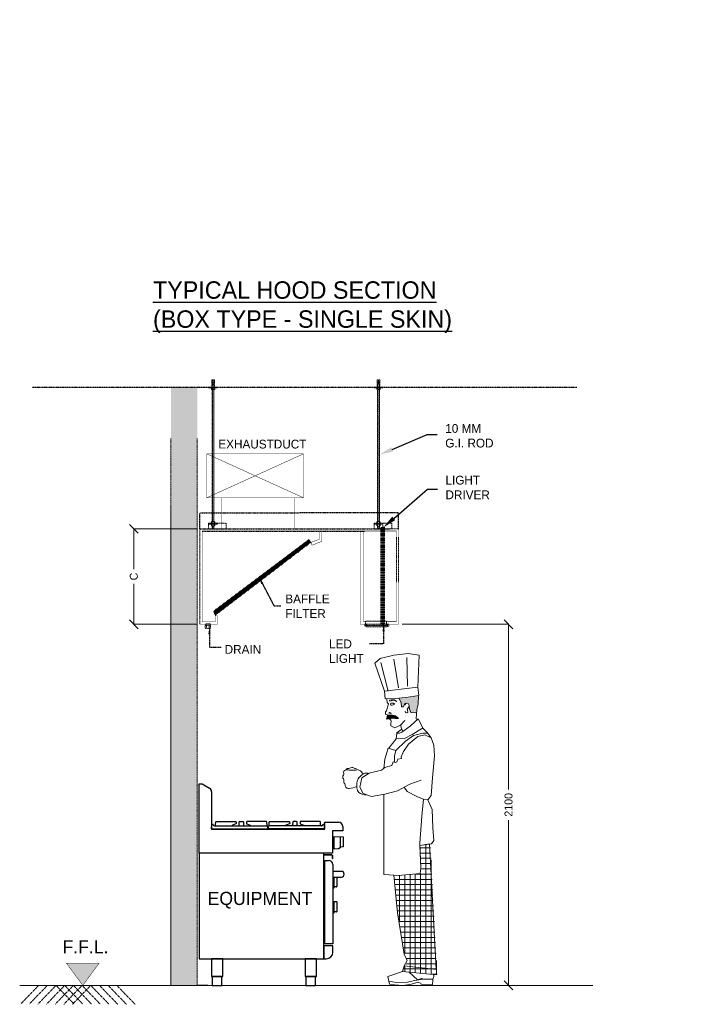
# Model space of a CAD drawing. Header units: inches. Extents: x 1703 to 137267, y -37098 to 14102.
# Tile 116 of 142: x 121467 to 126279, y -24857 to -17793. Entities that reach past the tile are written whole.
import ezdxf
from ezdxf import colors
from ezdxf.entities.mleader import LeaderData, LeaderLine
from ezdxf.math import Vec2, Vec3

# ---------------------------------------------------------------- set-up
doc = ezdxf.new("R2010")
doc.units = ezdxf.units.IN
doc.header["$MEASUREMENT"] = 0
for name, pattern in [('( Dashed )', [0.75, 0.5, -0.25]), ('HIDDENX2', [19.05, 12.7, -6.35]), ('LEVEL-F-OVERALL LAYOUT$0$HIDDEN', [0.375, 0.25, -0.125])]:
    doc.linetypes.add(name, pattern=pattern)
for name, color, linetype, lineweight in [('chef', 7, 'Continuous', 13), ('CKD-Dimensions', 152, 'Continuous', 0), ('LEVEL-F-OVERALL LAYOUT$0$I-FLOR-OVHD', 251, 'LEVEL-F-OVERALL LAYOUT$0$HIDDEN', 18)]:
    doc.layers.add(name, color=color, linetype=linetype, lineweight=lineweight)
doc.layers.add('CKD-HOOD', color=1, linetype='( Dashed )', lineweight=0, plot=False)
doc.layers.add('EQUIPMENT', color=1, linetype='Continuous')
doc.styles.add('CKD_Dimension Text', font='GOTHIC.TTF')
doc.dimstyles.new('CKD-Dimensions', dxfattribs={"dimscale": 0.05, "dimtxt": 1143, "dimasz": 1270, "dimexe": 0, "dimexo": 508, "dimgap": 508, "dimtad": 0, "dimdec": 0, "dimzin": 4, "dimdsep": 46, "dimtxsty": 'CKD_Dimension Text', "dimblk": 'OBLIQUE', "dimcen": 304.8, "dimclrd": 150, "dimclre": 150, "dimclrt": 7, "dimazin": 2, "dimtfac": 1, "dimtdec": 0, "dimtofl": 0, "dimtmove": 1, "dimatfit": 2, "dimfxl": 25.4, "dimtfillclr": 7, "dimtolj": 1, "dimtzin": 0, "dimlwd": -1, "dimlwe": -1, "dimarcsym": 0})
doc.dimstyles.new('SA DESIGN', dxfattribs={"dimtxt": 10, "dimasz": 4, "dimexe": 1, "dimexo": 1, "dimgap": 1, "dimtad": 0, "dimtih": 1, "dimtoh": 1, "dimdec": 0, "dimzin": 0, "dimdsep": 46, "dimtxsty": 'Standard', "dimcen": 0.09, "dimclrd": 7, "dimclre": 1, "dimclrt": 256, "dimadec": 0, "dimazin": 0, "dimtfac": 1, "dimtdec": 0, "dimtofl": 0, "dimtmove": 1, "dimatfit": 3, "dimfxl": 1, "dimtfillclr": 256, "dimtolj": 1, "dimtzin": 0, "dimarcsym": 0})

# ---------------------------------------------------------------- blocks, each defined once
blk = doc.blocks.new('*D418')
at = {"layer": 'CKD-HOOD', "color": 1, "lineweight": -2}
for p, q in [((122760, -21444.8), (122760, -21331.3)), ((124185.8, -21444.8), (124185.8, -21331.3))]:
    blk.add_line(p, q, dxfattribs=at)
at = {"layer": 'CKD-HOOD', "color": 7, "lineweight": -2}
for p, q in [((122764, -21332.3), (123470.4, -21332.3)), ((124181.8, -21332.3), (123475.4, -21332.3))]:
    blk.add_line(p, q, dxfattribs=at)
at = {"layer": 'CKD-HOOD', "color": 7}
for points in [[(122764, -21331.6), (122764, -21332.9), (122760, -21332.3)], [(124181.8, -21332.9), (124181.8, -21331.6), (124185.8, -21332.3)]]:
    blk.add_solid(points, dxfattribs=at)
at = {"layer": 'Defpoints', "color": 0}
for p in [(124185.8, -21332.3), (122760, -21445.8), (124185.8, -21445.8)]:
    blk.add_point(p, dxfattribs=at)
at = {"layer": 'CKD-HOOD', "lineweight": -2, "insert": (123472.9, -21332.3), "char_height": 10, "attachment_point": 5}
blk.add_mtext('\\A1;{\\H0.4x;B}', dxfattribs=at)
blk = doc.blocks.new('_Oblique')
at = {"color": 0, "linetype": 'ByBlock', "lineweight": -2}
blk.add_line((-0.5, -0.5), (0.5, 0.5), dxfattribs=at)
blk = doc.blocks.new('*D419')
at = {"layer": 'CKD-Dimensions', "color": 150, "ltscale": 4}
for p, q in [((124211.2, -22130.6), (124975, -22130.6)), ((124975, -22130.6), (124975, -23315.1)), ((124975, -24721.8), (124975, -23537.4)), ((124706.9, -24721.8), (124975, -24721.8))]:
    blk.add_line(p, q, dxfattribs=at)
at = {"layer": 'Defpoints', "color": 0}
for p in [(124185.8, -22130.6), (124681.5, -24721.8), (124975, -24721.8)]:
    blk.add_point(p, dxfattribs=at)
at = {"layer": 'CKD-Dimensions', "color": 150, "linetype": 'ByBlock', "xscale": 63.5, "yscale": 63.5, "zscale": 63.5}
for p, rotation in [((124975, -22130.6), 90), ((124975, -24721.8), 270)]:
    blk.add_blockref('_Oblique', p, dxfattribs=dict(at, rotation=rotation))
at = {"layer": 'CKD-Dimensions', "color": 7, "insert": (124975, -23426.2), "char_height": 57.15, "attachment_point": 5, "rotation": 90, "style": 'CKD_Dimension Text'}
blk.add_mtext('\\A1;2100', dxfattribs=at)
blk = doc.blocks.new('*D422')
at = {"layer": 'CKD-Dimensions', "color": 150, "ltscale": 4}
for p, q in [((122734.6, -21445.8), (122286.1, -21445.8)), ((122286.1, -21445.8), (122286.1, -21734.9)), ((122286.1, -22130.6), (122286.1, -21841.6)), ((122734.6, -22130.6), (122286.1, -22130.6))]:
    blk.add_line(p, q, dxfattribs=at)
at = {"layer": 'Defpoints', "color": 0}
for p in [(122286.1, -21445.8), (122760, -21445.8), (122760, -22130.6)]:
    blk.add_point(p, dxfattribs=at)
at = {"layer": 'CKD-Dimensions', "color": 150, "linetype": 'ByBlock', "xscale": 63.5, "yscale": 63.5, "zscale": 63.5}
for p, rotation in [((122286.1, -21445.8), 90), ((122286.1, -22130.6), 270)]:
    blk.add_blockref('_Oblique', p, dxfattribs=dict(at, rotation=rotation))
at = {"layer": 'CKD-Dimensions', "color": 7, "insert": (122286.1, -21788.2), "char_height": 57.15, "attachment_point": 5, "rotation": 90, "style": 'CKD_Dimension Text'}
blk.add_mtext('\\A1;C', dxfattribs=at)
blk = doc.blocks.new('Equipment-01section')
at = {"layer": 'EQUIPMENT', "ltscale": 3}
for p, q in [((0, 740.5), (0, 1130)), ((0, 1130), (16.5, 1130)), ((16.5, 1130), (58.4, 1105.8)), ((70.4, 1085), (70.4, 875)), ((70.4, 878), (71.6, 901.1)), ((73.1, 902.5), (77, 902.5)), ((86.4, 894.5), (87.9, 894.5)), ((87.9, 894.5), (380.6, 894.5)), ((92.9, 899.2), (93.7, 916.1)), ((95.7, 918), (205.5, 918)), ((207, 906.2), (186.9, 898.4)), ((207.5, 916.1), (208, 907.2)), ((223.9, 899.2), (224.8, 916.1)), ((226.8, 918), (247, 918)), ((249, 916.1), (249.9, 899.2)), ((266.3, 916.1), (265.8, 907.2)), ((267.1, 906), (286.9, 898.4)), ((378.1, 918), (268.3, 918)), ((381.1, 897), (380.1, 916.1)), ((385.4, 878), (384.8, 889.8)), ((388.4, 878), (389, 889.8)), ((392.7, 897), (393.7, 916.1)), ((685.9, 894.5), (393.2, 894.5)), ((395.7, 918), (505.5, 918)), ((506.7, 906), (486.9, 898.4)), ((507.5, 916.1), (508, 907.2)), ((524.8, 916.1), (523.9, 899.2)), ((547, 918), (526.8, 918)), ((549.9, 899.2), (549, 916.1)), ((566.3, 916.1), (565.8, 907.2)), ((566.8, 906.2), (586.9, 898.4)), ((678.1, 918), (568.3, 918)), ((680.9, 899.2), (680.1, 916.1)), ((687.4, 894.5), (685.9, 894.5)), ((700.7, 902.5), (696.8, 902.5)), ((703.4, 878), (702.2, 901.1)), ((704.2, 875), (704.2, 915)), ((704.2, 915), (781.2, 915)), ((805.2, 891), (805.2, 866)), ((70.4, 878), (385.4, 878)), ((70.4, 875), (704.2, 875)), ((703.4, 878), (388.4, 878)), ((805.2, 866), (747.2, 866)), ((747.2, 866), (747.2, 740.5)), ((757.7, 764.5), (757.7, 834)), ((757.7, 834), (806.8, 833.1)), ((791.8, 833.4), (791.8, 775.6)), ((806.8, 833.1), (806.8, 775.9)), ((757.7, 807.3), (748.6, 807.3)), ((748.6, 807.3), (748.6, 786.7)), ((748.6, 786.7), (757.7, 786.7)), ((757.7, 786.7), (757.7, 807.3)), ((806.8, 775.9), (791.8, 775.6)), ((791.8, 775.6), (791.8, 771)), ((747.2, 740.5), (0, 740.5)), ((700, 740.5), (0, 740.5)), ((0, 740.5), (0, 148.8)), ((744.7, 731), (699, 731)), ((699, 731), (699, 729.8)), ((744.7, 729.8), (699, 729.8)), ((700, 148.8), (700, 740.5)), ((746, 728.6), (746, 711)), ((747.2, 728.6), (747.2, 711)), ((780.8, 764.9), (757.7, 764.5)), ((791.8, 771), (780.8, 764.9)), ((704.9, 233.7), (704.9, 701)), ((704.9, 701), (726.1, 701)), ((746, 711), (747.2, 711)), ((750.1, 677), (750.1, 233.7)), ((797.6, 638.8), (750.1, 638.8)), ((750.1, 638.8), (750.1, 607.1)), ((750.1, 607.1), (797.6, 607.1)), ((757.7, 548.7), (757.7, 607.1)), ((772.7, 607.1), (772.7, 554.3)), ((813.4, 623), (813.4, 623)), ((770.8, 552.3), (758.7, 552.1)), ((750.1, 543.2), (756.7, 546.9)), ((750.1, 470), (770.8, 469.7)), ((757.7, 408.7), (757.7, 469.9)), ((772.7, 467.7), (772.7, 414.3)), ((750.1, 403.2), (756.7, 406.9)), ((770.8, 412.3), (758.7, 412.1)), ((750.1, 221.5), (700, 221.5)), ((700, 221.5), (700, 148.8)), ((750.1, 233.7), (704.9, 233.7)), ((750.1, 186.8), (750.1, 221.5)), ((0, 148.8), (700, 148.8)), ((132.7, 148.8), (69.2, 148.8)), ((69.2, 148.8), (69.2, 50)), ((132.7, 50), (132.7, 148.8)), ((657.7, 148.8), (594.2, 148.8)), ((594.2, 148.8), (594.2, 50)), ((657.7, 50), (657.7, 148.8)), ((700, 148.8), (712.1, 148.8)), ((69.2, 50), (132.7, 50)), ((128.1, 50), (73.8, 50)), ((73.8, 50), (73.8, 0)), ((73.8, 0), (128.1, 0)), ((128.1, 0), (128.1, 50)), ((594.2, 50), (657.7, 50)), ((653.1, 50), (598.8, 50)), ((598.8, 50), (598.8, 0)), ((598.8, 0), (653.1, 0)), ((653.1, 0), (653.1, 50))]:
    blk.add_line(p, q, dxfattribs=at)
at = {"layer": 'EQUIPMENT', "linetype": 'HIDDENX2', "ltscale": 5}
blk.add_line((50, 0), (-10, 0), dxfattribs=at)
at = {"layer": 'EQUIPMENT', "ltscale": 3}
for centre, radius, start, end in [((46.4, 1085), 24, 0, 60), ((73.1, 901), 1.5, 90, 177), ((77, 901), 1.5, 9.0846, 90), ((86.4, 902.5), 8, 189.0846, 270.0001), ((87.9, 899.5), 5, 270, 357), ((95.7, 916), 2, 90, 177), ((188.3, 894.9), 3.81, 111.1527, 185.6138), ((205.5, 916), 2, 3, 90), ((206.4, 907.8), 1.71, 291.3225, 341.3422), ((219, 899.5), 4.96, 280.8591, 356.8687), ((226.8, 916), 2, 90, 177), ((247, 916), 2, 3, 90), ((254.8, 899.4), 4.94, 183, 259.2745), ((267.8, 908.1), 2.21, 203.4972, 250.127), ((268.3, 916), 2, 90, 177), ((285.5, 894.9), 3.74, 356.9419, 68.9541), ((378.1, 916), 2, 3, 90), ((379.7, 889.5), 5.13, 3.4573, 79.6991), ((386, 897.3), 5, 183, 231.254), ((379.8, 889.5), 5, 3, 51.254), ((394.1, 889.5), 5.13, 100.3009, 176.5427), ((394, 889.5), 5, 128.746, 177), ((387.8, 897.3), 5, 308.746, 357), ((395.7, 916), 2, 90, 177), ((488.3, 894.9), 3.74, 111.0459, 183.0581), ((505.5, 916), 2, 3, 90), ((506, 908.1), 2.21, 289.873, 336.5028), ((519, 899.4), 4.94, 280.7255, 357), ((526.8, 916), 2, 90, 177), ((547, 916), 2, 3, 90), ((554.8, 899.5), 4.96, 183.1313, 259.1409), ((567.4, 907.8), 1.71, 198.6578, 248.6775), ((568.3, 916), 2, 90, 177), ((585.5, 894.9), 3.81, 354.3862, 68.8473), ((678.1, 916), 2, 3, 90), ((685.9, 899.5), 5, 183, 270), ((687.4, 902.5), 8, 269.9999, 350.9154), ((696.8, 901), 1.5, 90, 170.9154), ((700.7, 901), 1.5, 3, 90), ((781.2, 891), 24, 0, 90), ((744.7, 728.6), 2.45, 0, 90), ((744.7, 728.6), 1.25, 0, 90), ((726.1, 677), 24, 0, 90), ((797.6, 623), 15.9, 0, 90), ((797.6, 623), 15.9, 270, 0), ((758.7, 551.1), 1, 91, 180), ((770.7, 554.3), 2, 271, 360), ((755.7, 548.7), 2, 299, 0), ((770.7, 467.7), 2, 0, 89), ((755.7, 408.7), 2, 299, 0), ((758.7, 411.1), 1, 91, 180), ((770.7, 414.3), 2, 271, 360), ((712.1, 186.8), 38, 270, 0)]:
    blk.add_arc(centre, radius, start, end, dxfattribs=at)
blk = doc.blocks.new('*X144')
at = {"color": 0}
for p, q in [((6157, 4687.5), (6215, 4687.5)), ((6187.5, 3940.5), (6187.5, 4705.9)), ((6158.1, 4656.2), (6216.6, 4656.2)), ((6159.2, 4625), (6218.2, 4625)), ((6218.7, 3937.3), (6218.7, 4615.4)), ((6160.4, 4593.7), (6219.9, 4593.7)), ((6161, 4562.5), (6221.5, 4562.5)), ((6003.7, 4500), (6224.8, 4500)), ((6031.2, 4250.1), (6031.2, 4523.1)), ((6062.5, 4061.8), (6062.5, 4525.8)), ((6093.7, 3949.9), (6093.7, 4528.5)), ((6125, 3946.8), (6125, 4531.2)), ((6126, 4531.2), (6223.2, 4531.2)), ((6156.2, 3943.6), (6156.2, 4533.9)), ((6006.7, 4468.7), (6226.4, 4468.7)), ((6009.7, 4437.5), (6228.1, 4437.5)), ((6012.7, 4406.2), (6229.7, 4406.2)), ((6015.7, 4375), (6231.3, 4375)), ((6018.7, 4343.7), (6233, 4343.7)), ((6021.7, 4312.5), (6234.6, 4312.5)), ((6026.1, 4281.2), (6236.3, 4281.2)), ((6031.3, 4250), (6237.9, 4250)), ((6036.5, 4218.7), (6239.5, 4218.7)), ((6041.6, 4187.5), (6241.2, 4187.5)), ((6046.8, 4156.2), (6242.8, 4156.2)), ((6052, 4125), (6244.4, 4125)), ((6057.2, 4093.7), (6246.1, 4093.7)), ((6062.4, 4062.5), (6247.7, 4062.5)), ((6074.8, 4031.2), (6249.3, 4031.2)), ((6062.5, 3953.1), (6062.5, 3984.7)), ((6070.2, 4000), (6251, 4000)), ((6250, 3934.1), (6250, 4018.7)), ((6057.7, 3968.7), (6252.6, 3968.7)), ((6216.8, 3937.5), (6254.6, 3937.5))]:
    blk.add_line(p, q, dxfattribs=at)
blk = doc.blocks.new('chef')
at = {"layer": 'chef'}
for points in [[(161.1, 1624.6), (162.6, 1575.7), (169.3, 1546.3), (170.4, 1532.1), (179, 1528.3), (203.8, 1529.9), (211, 1547.5), (213.5, 1568), (213.1, 1569.7), (218.2, 1579.7), (229.4, 1581.6), (237.4, 1579.6), (245.5, 1561.2), (255.1, 1560.4), (258.3, 1586), (271.1, 1609.8), (231, 1613.4)], [(272.7, 1495), (286.2, 1494.2), (302.5, 1497), (322.4, 1493.4), (339.9, 1491.4), (334.3, 1515.1), (313.2, 1516.9), (289.8, 1511.3), (279.1, 1500.6)]]:
    blk.add_hatch(color=8, dxfattribs=at).paths.add_polyline_path(points)
for p, q in [((156.6, 1851.6), (219.4, 1861.1)), ((164.2, 1670.7), (156.6, 1851.6)), ((219.4, 1861.1), (299.3, 1851.6)), ((225.4, 1838), (221.4, 1676.3)), ((299.3, 1828.5), (272.7, 1667.1)), ((299.3, 1851.6), (375.7, 1832.5)), ((375.7, 1832.5), (405.9, 1805.8)), ((329.9, 1649.6), (371.7, 1809.8)), ((405.9, 1805.8), (351, 1649.6)), ((161.1, 1624.6), (162.6, 1575.7)), ((271.1, 1609.8), (258.3, 1586)), ((297.2, 1601.4), (282.9, 1591.2)), ((311.7, 1600.5), (297.2, 1601.4)), ((322.2, 1597.9), (311.7, 1600.5)), ((338.9, 1606.2), (336.3, 1585.6)), ((162.6, 1575.7), (169.3, 1546.3)), ((169.3, 1546.3), (173.3, 1494.6)), ((211, 1547.5), (203.8, 1529.9)), ((213.4, 1567.6), (211, 1547.5)), ((237.4, 1579.6), (229.4, 1581.6)), ((245.5, 1561.2), (237.4, 1579.6)), ((255.1, 1560.4), (245.5, 1561.2)), ((258.3, 1586), (255.1, 1560.4)), ((300.9, 1598.7), (282.2, 1591.6)), ((301.3, 1582.4), (293.8, 1576.9)), ((293.8, 1576.9), (308.1, 1570.9)), ((321.6, 1594), (300.9, 1598.7)), ((315.9, 1582.4), (301.3, 1582.4)), ((308.1, 1570.9), (315.2, 1570.9)), ((316.8, 1574.9), (315.2, 1570.9)), ((315.9, 1582.4), (316.8, 1574.9)), ((321.6, 1594), (322.2, 1597.9)), ((336.3, 1585.6), (328.3, 1577.7)), ((328.3, 1577.7), (330.3, 1571.7)), ((330.3, 1571.7), (339.9, 1539.5)), ((162.8, 1493.2), (135, 1440.6)), ((162.8, 1493.2), (207.3, 1453.8)), ((179, 1528.3), (170.4, 1532.1)), ((173.3, 1494.6), (170.8, 1486.1)), ((203.8, 1529.9), (179, 1528.3)), ((279.1, 1500.6), (272.7, 1495)), ((272.7, 1495), (286.2, 1494.2)), ((289.8, 1511.3), (279.1, 1500.6)), ((286.2, 1494.2), (302.5, 1497)), ((313.2, 1516.9), (289.8, 1511.3)), ((302.5, 1497), (322.4, 1493.4)), ((334.3, 1515.1), (313.2, 1516.9)), ((316.8, 1527.6), (314.4, 1521.2)), ((321.6, 1491.4), (316, 1487)), ((322.8, 1530), (316.8, 1527.6)), ((322.4, 1493.4), (339.9, 1491.4)), ((327.6, 1524.8), (322.8, 1530)), ((339.9, 1518), (333.5, 1515.7)), ((339.9, 1491.4), (334.3, 1515.1)), ((339.9, 1539.5), (345.8, 1532.4)), ((346.2, 1520), (339.9, 1518)), ((345.8, 1532.4), (346.2, 1520)), ((135, 1440.6), (113.2, 1419.4)), ((143.5, 1438.1), (134.4, 1442.9)), ((195.6, 1407.1), (143.5, 1438.1)), ((207.3, 1453.8), (254.8, 1419.5)), ((260.8, 1458), (238.1, 1484.3)), ((257.3, 1446.2), (249.1, 1423.6)), ((266.3, 1427), (253.7, 1436.2)), ((260, 1458.9), (257.3, 1446.2)), ((292.6, 1443.3), (260.8, 1458)), ((315.2, 1454.4), (292.6, 1443.3)), ((316, 1487), (313.2, 1480.7)), ((313.2, 1480.7), (316, 1466)), ((316, 1466), (315.2, 1454.4)), ((88.9, 1388), (73.8, 1346.6)), ((113.2, 1419.4), (88.9, 1388)), ((88.9, 1388), (124.3, 1405.2)), ((136, 1414.3), (108.7, 1413.5)), ((124.3, 1405.2), (163.8, 1394.6)), ((188.6, 1400.2), (136, 1414.3)), ((163.8, 1394.6), (216.4, 1352.6)), ((233.1, 1369.8), (188.6, 1400.2)), ((238.5, 1384.1), (195.6, 1407.1)), ((285.4, 1381.3), (238.5, 1384.1)), ((254.8, 1419.5), (267.9, 1414.3)), ((283.4, 1414.3), (266.3, 1427)), ((267.9, 1414.3), (283.4, 1414.3)), ((282.6, 1414.3), (285.4, 1381.3)), ((285.4, 1381.3), (326.1, 1328.9)), ((73.8, 1346.6), (70.7, 1287.4)), ((216.4, 1352.6), (245.2, 1310.7)), ((287.2, 1316.2), (233.1, 1369.8)), ((330.7, 1330.4), (287.2, 1316.2)), ((330.7, 1330.4), (349.9, 1268.7)), ((70.7, 1287.4), (82.4, 1164)), ((245.2, 1310.7), (258.3, 1281.8)), ((258.3, 1281.8), (255.3, 1271.2)), ((255.3, 1271.2), (276.5, 1268.7)), ((287.2, 1316.2), (294.8, 1284.4)), ((294.8, 1284.4), (294.8, 1250.9)), ((276.5, 1268.7), (281.6, 1253)), ((281.6, 1253), (290.2, 1250)), ((290.2, 1250), (302.8, 1252.5)), ((302.8, 1252.5), (309.9, 1232.8)), ((309.9, 1232.8), (349.9, 1221.7)), ((349.9, 1268.7), (354.9, 1216.6)), ((349.9, 1221.7), (368.1, 1206)), ((82.4, 1164), (90.5, 1064.4)), ((368.1, 1206), (436.3, 1190.3)), ((436.3, 1190.3), (478.3, 1164)), ((485.2, 1201.7), (470.4, 1185)), ((478.3, 1164), (488.9, 1111.4)), ((208.3, 1127.1), (145.6, 1150.9)), ((279.1, 1090.7), (208.3, 1127.1)), ((241.2, 1110.2), (224, 1087.7)), ((488.9, 1111.4), (470.7, 1075)), ((90.5, 1064.4), (108.7, 1040.6)), ((166.3, 1056.3), (132.4, 1043.2)), ((224, 1087.7), (166.3, 1056.3)), ((349.9, 1072), (279.1, 1090.7)), ((423.2, 1058.8), (349.9, 1072)), ((354.9, 621.5), (354.9, 1071.1)), ((354.9, 1066.1), (354.9, 1071.1)), ((470.7, 1075), (423.2, 1058.8)), ((108.7, 1040.6), (84.9, 985.5)), ((132.4, 1043.2), (108.7, 1040.6)), ((132.4, 1043.2), (142.5, 949.1)), ((84.9, 985.5), (79.8, 883.4)), ((142.5, 949.1), (153.2, 796.9)), ((79.8, 883.4), (74.8, 812.6)), ((74.8, 812.6), (87.9, 794.4)), ((87.9, 794.4), (152.7, 784.2)), ((153.2, 796.9), (148.1, 657.9)), ((148.1, 657.9), (150.6, 626.5)), ((150.6, 626.5), (274, 615.9)), ((60.1, 59.2), (58.8, 89.3)), ((60.1, 59.2), (250.3, 78.4)), ((76.3, 62.2), (73.8, 49.6)), ((213.8, 73.8), (166.8, 31.4)), ((250.3, 78.4), (331.7, 50.1)), ((73.8, 49.6), (79.8, 34.9)), ((79.7, 34.9), (127.9, 34.4)), ((121.8, 3), (82.3, 5.7)), ((145.6, 6.6), (121.8, 3)), ((127.9, 34.4), (144.6, 38)), ((144.6, 38), (166.3, 30.9)), ((145.5, 33.1), (183, 27.3)), ((146.6, 11.4), (145.6, 6.6)), ((146.1, 11.2), (162.1, 18.3)), ((199.7, 7.1), (162.1, 18.3)), ((183, 27.3), (222.4, 18.2)), ((246.2, 0), (199.7, 7.1)), ((222.4, 18.2), (286.2, 17.2)), ((295.3, 4), (246.2, 0)), ((286.2, 17.2), (326.8, 24.7)), ((323.5, 7.6), (295.3, 4)), ((331.7, 50.1), (323.5, 7.6))]:
    blk.add_line(p, q, dxfattribs=at)
at = {"layer": 'chef', "color": 8}
blk.add_line((240.6, 110.2), (58.8, 89.3), dxfattribs=at)
at = {"layer": 'chef', "color": 0}
blk.add_line((250.3, 78.4), (240.6, 110.2), dxfattribs=at)
at = {"layer": 'chef'}
for points in [[(347, 1605.9), (291.8, 1607.9), (231, 1613.4), (158.6, 1625), (164.2, 1670.7), (351, 1649.6), (347, 1605.9)], [(237.3, 1572.5), (229.4, 1581.6), (218.2, 1579.7), (213.1, 1569.7), (215.8, 1557.8), (223.8, 1548.7), (223, 1542.3), (220.2, 1531.6), (226.6, 1528), (233.7, 1529.6), (235.7, 1537.9)], [(442.5, 1186.5), (446.3, 1189), (451.6, 1189.9), (461.1, 1189)], [(461.1, 1189), (471.8, 1184.4), (478.6, 1180.3), (484.6, 1175.4), (490, 1169.8), (494.6, 1163.6), (498.5, 1157), (501.6, 1150.1), (504, 1143), (505.6, 1135.8), (506.5, 1128.6), (506.8, 1121.3), (506.5, 1114.2), (505.7, 1107.1), (504.4, 1100.1), (502.7, 1093.2), (499.6, 1086.6), (494.2, 1080.6), (485.5, 1075.1), (472.6, 1070.5), (454.5, 1066.9)], [(299.3, 617.6), (354.9, 621.5)]]:
    blk.add_lwpolyline(points, dxfattribs=at)
for points in [[(528.9, 1220.4, -0.052815), (513, 1215.3, 0.103951), (498.5, 1208.8, -0.065817), (485.2, 1201.7, -0.176292)], [(528.3, 1220.2, -0.001804), (528.9, 1220.4, -0.233562), (541.2, 1220.1)], [(541.2, 1220.1, 0.108941), (560.3, 1214.8, -0.414214), (563.6, 1211.6, -0.15674), (562.5, 1208, 0.641105)], [(540.5, 1206, 0.018879), (548.6, 1207.1, -0.075316), (568.2, 1207.6, -0.494915), (579.6, 1187.9, 0.299081), (581.3, 1178.9, -0.424776), (580.5, 1157.7, 0.30895), (578.5, 1149.4, -0.291598), (574.4, 1129.7, 0.218333), (571.8, 1122.6, -0.255734), (565.6, 1108.4, -0.191564), (549.3, 1103.8, -0.067384), (506.5, 1114.2, -0.655907)], [(540.5, 1206, -0.063579), (528.3, 1206.3, 0.079822), (508.8, 1206.3, 0.040767)]]:
    blk.add_lwpolyline(points, format="xyb", dxfattribs=at)
at = {"layer": 'chef', "color": 0}
blk.add_lwpolyline([(299.3, 617.6), (299.3, 617.6), (279.1, 406.5), (279.1, 406.5), (240.6, 175), (224.5, 139.6), (240.6, 110.2), (250.3, 78.4), (60.1, 59.2), (58.8, 89.3), (61.7, 89.6), (61.7, 89.6), (61.7, 89.6), (98.6, 792.9), (152.7, 784.2), (148.1, 657.9), (150.6, 626.5), (274, 615.9)], close=True, dxfattribs=at)
at = {"layer": 'chef'}
for centre, radius, start, end in [((285.6, 38.5), 206, 180.9792, 189.1478), ((132.9, -23.2), 57.7, 77.3288, 90)]:
    blk.add_arc(centre, radius, start, end, dxfattribs=at)
at = {"layer": 'chef', "color": 8, "extrusion": (0, 0, -1), "xscale": 0.9449999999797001, "yscale": 0.9449999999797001, "zscale": -0.9449999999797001}
blk.add_blockref('*X144', (-5966.5, -3658.2), dxfattribs=at)

msp = doc.modelspace()

# ---------------------------------------------------------------- hatches: boundary and pattern name
at = {"layer": 'CKD-HOOD'}
msp.add_hatch(color=9, dxfattribs=at).paths.add_polyline_path([(122656.4, -20430.3), (122552.4, -20430.3), (122552.4, -24721.8), (122741.4, -24721.8), (122741.4, -20430.3)])
at = {"layer": 'CKD-HOOD', "lineweight": -3}
h = msp.add_hatch(color=0, dxfattribs=at)
h.paths.add_polyline_path([(124088.4, -21445.8), (124088.4, -21436.2), (124074, -21436.2), (124074, -21445.8)])
h.paths.add_polyline_path([(124069.7, -21445.8), (124069.7, -21436.2), (124058.2, -21436.2), (124058.2, -21445.8)])
h.paths.add_polyline_path([(124074, -21445.8), (124074, -21436.2), (124069.7, -21436.2), (124069.7, -21445.8)])
at = {"layer": 'CKD-HOOD', "lineweight": -2}
h = msp.add_hatch(dxfattribs=at)
h.set_pattern_fill('ANSI31', scale=1.575, style=0)
h.set_pattern_definition([(45, (117817.733, -28454.722), (-3.5359758, 3.5359758), [])])
h.paths.add_polyline_path([(123556.7, -21542.9), (123542.6, -21521.6), (122857.9, -22037.1), (122870.3, -22066.6)])
at = {"layer": 'CKD-HOOD'}
h = msp.add_hatch(color=52, dxfattribs=at)
h.set_gradient(color1=(217, 207, 18), rotation=90, one_color=1, tint=1, name='INVCYLINDER')
h.paths.add_polyline_path([(123954.8, -22130.8), (124105.6, -22130.8), (124105.6, -22150), (123954.8, -22150)])
at = {"layer": 'CKD-HOOD', "lineweight": -3}
msp.add_hatch(color=0, dxfattribs=at).paths.add_polyline_path([(124078.5, -22134.9), (124078.5, -22130.3), (124075.5, -22130.3), (124071.2, -22130.3), (124067.5, -22130.3), (124067.5, -22134.9)])
at = {"layer": 'CKD-HOOD', "ltscale": 4}
h = msp.add_hatch(color=1, dxfattribs=at)
h.dxf.hatch_style = 1
h.paths.add_polyline_path([(122037.8, -24561.5), (121801.8, -24561.5), (121919.8, -24721.8)])

# ---------------------------------------------------------------- linework, layer by layer
at = {"layer": 'CKD-HOOD', "color": 2}
for p, q in [((122845, -20430.3), (122845, -20375.8)), ((122863.9, -20375.8), (122845, -20375.8)), ((122854.5, -20375.8), (122848.2, -20430.3)), ((122860.8, -20430.3), (122854.5, -20375.8)), ((122863.9, -20430.3), (122863.9, -20375.8)), ((124032.3, -20430.3), (124032.3, -20375.8)), ((124051.1, -20375.8), (124032.3, -20375.8)), ((124041.7, -20375.8), (124035.4, -20430.3)), ((124048, -20430.3), (124041.7, -20375.8)), ((124051.1, -20430.3), (124051.1, -20375.8))]:
    msp.add_line(p, q, dxfattribs=at)
at = {"layer": 'CKD-HOOD', "color": 0, "lineweight": -3}
for p, q in [((121559.7, -20430.3), (125465.4, -20430.3)), ((124067.5, -22136.2), (124067.5, -22130.3)), ((124078.5, -22130.3), (124078.5, -22136.2))]:
    msp.add_line(p, q, dxfattribs=at)
at = {"layer": 'CKD-HOOD', "color": 1}
for p, q in [((122823, -20434.2), (122823, -20430.3)), ((122848.2, -20430.3), (122823, -20430.3)), ((122823, -20434.2), (122848.2, -20434.2)), ((122842.7, -20445.1), (122842.7, -20436.4)), ((122852.8, -20434.2), (122844.6, -20435.3)), ((122852.8, -20447.3), (122844.6, -20446.1)), ((122863.9, -20430.3), (122845, -20430.3)), ((122846.6, -20434.2), (122846.6, -20430.3)), ((122847.4, -20445.1), (122847.4, -20436.4)), ((122848.2, -20434.9), (122848.2, -20430.3)), ((122849.7, -20434.6), (122849.7, -20430.3)), ((122864.3, -20435.3), (122856.1, -20434.2)), ((122864.3, -20446.1), (122856.1, -20447.3)), ((122859.2, -20434.6), (122859.2, -20430.3)), ((122886, -20430.3), (122860.8, -20430.3)), ((122860.8, -20434.8), (122860.8, -20430.3)), ((122886, -20434.2), (122860.8, -20434.2)), ((122861.6, -20445.1), (122861.6, -20436.4)), ((122862.3, -20434.2), (122862.3, -20430.3)), ((122866.3, -20445.1), (122866.3, -20436.4)), ((122886, -20434.2), (122886, -20430.3)), ((124010.2, -20434.2), (124010.2, -20430.3)), ((124035.4, -20430.3), (124010.2, -20430.3)), ((124010.2, -20434.2), (124035.4, -20434.2)), ((124029.9, -20445.1), (124029.9, -20436.4)), ((124040, -20434.2), (124031.8, -20435.3)), ((124040, -20447.3), (124031.8, -20446.1)), ((124051.1, -20430.3), (124032.3, -20430.3)), ((124033.8, -20434.2), (124033.8, -20430.3)), ((124034.6, -20445.1), (124034.6, -20436.4)), ((124035.4, -20434.9), (124035.4, -20430.3)), ((124037, -20434.6), (124037, -20430.3)), ((124051.6, -20435.3), (124043.4, -20434.2)), ((124051.6, -20446.1), (124043.4, -20447.3)), ((124046.4, -20434.6), (124046.4, -20430.3)), ((124073.2, -20430.3), (124048, -20430.3)), ((124048, -20434.8), (124048, -20430.3)), ((124073.2, -20434.2), (124048, -20434.2)), ((124048.8, -20445.1), (124048.8, -20436.4)), ((124049.6, -20434.2), (124049.6, -20430.3)), ((124053.5, -20445.1), (124053.5, -20436.4)), ((124073.2, -20434.2), (124073.2, -20430.3)), ((122842.7, -21404.1), (122842.7, -21395.4)), ((122852.8, -21393.2), (122844.6, -21394.4)), ((122847.4, -21404.1), (122847.4, -21395.4)), ((122864.3, -21394.4), (122856.1, -21393.2)), ((122861.6, -21404.1), (122861.6, -21395.4)), ((122866.3, -21404.1), (122866.3, -21395.4)), ((124029.9, -21404.1), (124029.9, -21395.4)), ((124040, -21393.2), (124031.8, -21394.4)), ((124034.6, -21404.1), (124034.6, -21395.4)), ((124051.6, -21394.4), (124043.4, -21393.2)), ((124048.8, -21404.1), (124048.8, -21395.4)), ((124053.5, -21404.1), (124053.5, -21395.4)), ((122760, -21445.8), (123801.3, -21445.8)), ((122760, -21445.8), (124185.8, -21445.8)), ((122760, -21445.8), (122760, -22130.6)), ((122775.8, -21461.6), (123801.3, -21461.6)), ((122823, -21412.4), (122823, -21408.4)), ((122848.2, -21408.4), (122823, -21408.4)), ((122823, -21412.4), (122848.2, -21412.4)), ((122842.7, -21424), (122842.7, -21415.4)), ((122852.8, -21406.3), (122844.6, -21405.2)), ((122852.8, -21406.3), (122844.6, -21405.2)), ((122852.8, -21406.3), (122844.6, -21405.2)), ((122852.8, -21413.1), (122844.6, -21414.3)), ((122852.8, -21426.3), (122844.6, -21425.1)), ((122846.6, -21412.4), (122846.6, -21408.4)), ((122847.4, -21424), (122847.4, -21415.4)), ((122848.2, -21405.6), (122848.2, -21408.3)), ((122848.2, -21405.6), (122848.2, -21408.3)), ((122848.2, -21405.6), (122848.2, -21408.3)), ((122848.2, -21408.3), (122848.2, -21413.8)), ((122848.2, -21425.6), (122848.2, -21441.5)), ((122860.8, -21441.5), (122848.2, -21441.5)), ((122849.7, -21443.1), (122848.2, -21441.5)), ((122849.7, -21405.9), (122849.7, -21408.3)), ((122849.7, -21408.3), (122849.7, -21413.6)), ((122849.7, -21425.8), (122849.7, -21443.1)), ((122859.2, -21443.1), (122849.7, -21443.1)), ((122864.3, -21405.2), (122856.1, -21406.3)), ((122864.3, -21405.2), (122856.1, -21406.3)), ((122864.3, -21405.2), (122856.1, -21406.3)), ((122864.4, -21414.3), (122856.1, -21413.1)), ((122864.4, -21425.1), (122856.1, -21426.3)), ((122859.2, -21406), (122859.2, -21408.3)), ((122859.2, -21408.3), (122859.2, -21413.6)), ((122859.2, -21425.8), (122859.2, -21443.1)), ((122860.8, -21441.5), (122859.2, -21443.1)), ((122860.8, -21405.7), (122860.8, -21408.3)), ((122860.8, -21405.7), (122860.8, -21408.3)), ((122860.8, -21405.7), (122860.8, -21408.3)), ((122860.8, -21408.3), (122860.8, -21413.8)), ((122886, -21408.4), (122860.8, -21408.4)), ((122886, -21412.4), (122860.8, -21412.4)), ((122860.8, -21425.6), (122860.8, -21441.5)), ((122861.6, -21424), (122861.6, -21415.4)), ((122862.3, -21412.4), (122862.3, -21408.4)), ((122866.3, -21424), (122866.3, -21415.4)), ((122886, -21412.4), (122886, -21408.4)), ((124010.2, -21412.4), (124010.2, -21408.4)), ((124035.4, -21408.4), (124010.2, -21408.4)), ((124010.2, -21412.4), (124035.4, -21412.4)), ((124029.9, -21424), (124029.9, -21415.4)), ((124040, -21406.3), (124031.8, -21405.2)), ((124040, -21406.3), (124031.8, -21405.2)), ((124040, -21406.3), (124031.8, -21405.2)), ((124040.1, -21413.1), (124031.8, -21414.3)), ((124040.1, -21426.3), (124031.8, -21425.1)), ((124033.8, -21412.4), (124033.8, -21408.4)), ((124034.6, -21424), (124034.6, -21415.4)), ((124035.4, -21405.6), (124035.4, -21408.3)), ((124035.4, -21405.6), (124035.4, -21408.3)), ((124035.4, -21405.6), (124035.4, -21408.3)), ((124035.4, -21408.3), (124035.4, -21413.8)), ((124035.4, -21425.6), (124035.4, -21441.5)), ((124048, -21441.5), (124035.4, -21441.5)), ((124037, -21443.1), (124035.4, -21441.5)), ((124037, -21405.9), (124037, -21408.3)), ((124037, -21408.3), (124037, -21413.6)), ((124037, -21425.8), (124037, -21443.1)), ((124046.4, -21443.1), (124037, -21443.1)), ((124051.6, -21405.2), (124043.4, -21406.3)), ((124051.6, -21405.2), (124043.4, -21406.3)), ((124051.6, -21405.2), (124043.4, -21406.3)), ((124051.6, -21414.3), (124043.4, -21413.1)), ((124051.6, -21425.1), (124043.4, -21426.3)), ((124046.4, -21406), (124046.4, -21408.3)), ((124046.4, -21408.3), (124046.4, -21413.6)), ((124046.4, -21425.8), (124046.4, -21443.1)), ((124048, -21441.5), (124046.4, -21443.1)), ((124048, -21405.7), (124048, -21408.3)), ((124048, -21405.7), (124048, -21408.3)), ((124048, -21405.7), (124048, -21408.3)), ((124048, -21408.3), (124048, -21413.8)), ((124073.2, -21408.4), (124048, -21408.4)), ((124073.2, -21412.4), (124048, -21412.4)), ((124048, -21425.6), (124048, -21441.5)), ((124048.8, -21424), (124048.8, -21415.4)), ((124049.6, -21412.4), (124049.6, -21408.4)), ((124053.5, -21424), (124053.5, -21415.4)), ((124073.2, -21412.4), (124073.2, -21408.4)), ((124170.1, -21506.9), (124170.1, -21828.1)), ((124185.8, -21506.9), (124185.8, -21828.1))]:
    msp.add_line(p, q, dxfattribs=at)
at = {"layer": 'CKD-HOOD', "color": 4}
for p, q in [((122848.2, -21393.9), (122848.2, -20435.7)), ((122849.7, -21393.7), (122849.7, -20435.7)), ((122859.2, -21393.6), (122859.2, -20435.7)), ((122860.8, -21393.8), (122860.8, -20435.7)), ((124035.4, -21393.9), (124035.4, -20435.7)), ((124037, -21393.7), (124037, -20435.7)), ((124046.4, -21393.6), (124046.4, -20435.7)), ((124048, -21393.8), (124048, -20435.7))]:
    msp.add_line(p, q, dxfattribs=at)
at = {"layer": 'CKD-HOOD'}
for p, q in [((122552.4, -24721.8), (122552.4, -20798.8)), ((122741.4, -20798.8), (122741.4, -24721.8)), ((122552.4, -21278.5), (122552.4, -24721.8)), ((122741.4, -24721.8), (122741.4, -21697.8)), ((122807.4, -22136.2), (122807.4, -22157.7)), ((122827.2, -22136.2), (122827.2, -22157.7))]:
    msp.add_line(p, q, dxfattribs=at)
at = {"layer": 'CKD-HOOD', "color": 1, "lineweight": -2}
for p, q in [((122760, -21445.8), (124122.5, -21445.8)), ((122775.8, -21461.6), (123941.3, -21461.6))]:
    msp.add_line(p, q, dxfattribs=at)
at = {"layer": 'CKD-HOOD', "color": 0, "lineweight": 80}
for p, q in [((124071.2, -22130.3), (124071.2, -21435.8)), ((124075.5, -22130.3), (124075.5, -21436.1))]:
    msp.add_line(p, q, dxfattribs=at)
at = {"layer": 'CKD-HOOD', "ltscale": 5}
for p, q in [((121467.1, -24721.8), (124978.2, -24721.8)), ((121897.3, -24721.8), (125578.7, -24721.8))]:
    msp.add_line(p, q, dxfattribs=at)
at = {"layer": 'CKD-HOOD', "color": 30, "const_width": 3.15}
for points in [[(122809.9, -20908), (123502.9, -21223)], [(123502.9, -20908), (122809.9, -21223)]]:
    msp.add_lwpolyline(points, dxfattribs=at)
at = {"layer": 'CKD-HOOD', "color": 30}
msp.add_lwpolyline([(122809.9, -20908, 3.15, 3.15, 0), (123502.9, -20908, 3.15, 3.15, 0), (123502.9, -21223, 3.15, 3.15, 0), (122809.9, -21223, 3.15, 3.15, 0)], format="xyseb", close=True, dxfattribs=at)
at = {"layer": 'CKD-HOOD', "color": 30, "const_width": 3.15}
msp.add_lwpolyline([(122915, -21223), (123441.6, -21223), (123441.6, -21445.8), (122915, -21445.8)], close=True, dxfattribs=at)
at = {"layer": 'CKD-HOOD', "color": 1, "const_width": 3.15}
for points in [[(122886, -22069.5), (122886, -22130.6), (122760, -22130.6), (122760, -21445.8), (124001.1, -21445.8)], [(123985.3, -21461.6), (122775.8, -21461.6), (122775.8, -22113), (122870.3, -22113), (122870.3, -22069.5), (122886, -22069.5), (122886, -22130.6), (122760, -22130.6)], [(123634.3, -21461.4), (123634.3, -21536.2), (123564, -21563.4), (123557.4, -21542.6), (123615.3, -21522), (123615.3, -21461.4), (123634.3, -21461.4)], [(123985.6, -21445.8), (124185.8, -21445.8), (124185.8, -22130.6), (123909.8, -22130.6), (123909.8, -22109.3)], [(124185.8, -21752.6), (124185.8, -22130.6), (123909.8, -22130.6), (123909.8, -21461.6), (123933.6, -21461.6), (123933.6, -22109.3), (124170.1, -22109.3), (124170.1, -21768.4)], [(124076.2, -22109.3), (124170.1, -22109.3), (124170.1, -21461.6), (123985.6, -21461.6)], [(122857.9, -22037.1), (122870.3, -22066.6), (123556.7, -21542.9), (123542.6, -21521.6), (122857.9, -22037.1)]]:
    msp.add_lwpolyline(points, dxfattribs=at)
at = {"layer": 'CKD-HOOD', "color": 4}
for points in [[(122823, -21406.5), (122949, -21406.5), (122949, -21445.8), (122823, -21445.8)], [(124010.2, -21406.5), (124136.2, -21406.5), (124136.2, -21445.8), (124010.2, -21445.8)]]:
    msp.add_lwpolyline(points, close=True, dxfattribs=at)
at = {"layer": 'CKD-HOOD'}
for points in [[(123949.1, -22109.3), (124099.9, -22109.3), (124099.9, -22140.6), (123949.1, -22140.6)], [(122802.3, -22127), (122832.7, -22127), (122832.7, -22136.2), (122802.3, -22136.2)], [(123954.8, -22143.8), (123944.5, -22143.8), (123944.5, -22130.8), (123954.8, -22130.8)], [(123954.8, -22130.8), (124105.6, -22130.8), (124105.6, -22150), (123954.8, -22150)], [(124105.6, -22143.8), (124115.8, -22143.8), (124115.8, -22130.8), (124105.6, -22130.8)]]:
    msp.add_lwpolyline(points, close=True, dxfattribs=at)
for points in [[(122797.5, -22157.7), (122797.5, -22136.2), (122837.1, -22136.2), (122837.1, -22157.7)], [(122832.3, -22160.2), (122832.1, -22160.2)]]:
    msp.add_lwpolyline(points, dxfattribs=at)
at = {"layer": 'CKD-HOOD', "color": 0, "lineweight": -3}
msp.add_lwpolyline([(124067.5, -22130.3), (124078.5, -22130.3), (124078.5, -22136.2), (124067.5, -22136.2)], close=True, dxfattribs=at)
at = {"layer": 'CKD-HOOD', "const_width": 3.15}
msp.add_lwpolyline([(121801.8, -24561.5), (122037.8, -24561.5), (121919.8, -24721.8), (121919.8, -24721.8)], close=True, dxfattribs=at)
at = {"layer": 'CKD-HOOD', "ltscale": 4}
for points in [[(121603.4, -24721.8), (121472, -24857.4)], [(121665.6, -24721.8), (121534.3, -24857.4)], [(121727.9, -24721.8), (121596.6, -24857.4)], [(121790.2, -24721.8), (121658.8, -24857.4)], [(121852.5, -24721.8), (121721.1, -24857.4)], [(121727.9, -24721.8), (121859.3, -24857.4)], [(121914.8, -24721.8), (121783.4, -24857.4)], [(121790.2, -24721.8), (121921.5, -24857.4)], [(121977, -24721.8), (121845.7, -24857.4)], [(121852.5, -24721.8), (121983.8, -24857.4)], [(121914.8, -24721.8), (122046.1, -24857.4)], [(121977, -24721.8), (122108.4, -24857.4)], [(122039.3, -24721.8), (122170.7, -24857.4)], [(122101.6, -24721.8), (122232.9, -24857.4)], [(122163.9, -24721.8), (122295.2, -24857.4)]]:
    msp.add_lwpolyline(points, dxfattribs=at)
at = {"layer": 'CKD-HOOD', "color": 1}
for centre, radius, start, end in [((122845, -20438.4), 3.08, 39.96621, 140.03379), ((122845, -20443.1), 3.08, 219.96621, 320.03379), ((122854.5, -20445.9), 11.8, 53.1301, 126.8699), ((122854.5, -20435.6), 11.8, 233.1301, 306.8699), ((122863.9, -20438.4), 3.08, 39.96621, 140.03379), ((122863.9, -20443.1), 3.08, 219.96621, 320.03379), ((124032.3, -20438.4), 3.08, 39.96621, 140.03379), ((124032.3, -20443.1), 3.08, 219.96621, 320.03379), ((124041.7, -20445.9), 11.8, 53.1301, 126.8699), ((124041.7, -20435.6), 11.8, 233.1301, 306.8699), ((124051.2, -20438.4), 3.08, 39.96621, 140.03379), ((124051.2, -20443.1), 3.08, 219.96621, 320.03379), ((122845, -21397.4), 3.08, 39.96621, 140.03379), ((122845, -21402.1), 3.08, 219.96621, 320.03379), ((122845, -21402.1), 3.08, 219.96621, 320.03379), ((122845, -21402.1), 3.08, 219.96621, 320.03379), ((122854.5, -21404.9), 11.8, 53.1301, 126.8699), ((122854.5, -21394.6), 11.8, 233.1301, 306.8699), ((122854.5, -21394.6), 11.8, 233.1301, 306.8699), ((122854.5, -21394.6), 11.8, 233.1301, 306.8699), ((122863.9, -21397.4), 3.08, 39.96621, 140.03379), ((122863.9, -21402.1), 3.08, 219.96621, 320.03379), ((122863.9, -21402.1), 3.08, 219.96621, 320.03379), ((122863.9, -21402.1), 3.08, 219.96621, 320.03379), ((124032.3, -21397.4), 3.08, 39.96621, 140.03379), ((124032.3, -21402.1), 3.08, 219.96621, 320.03379), ((124032.3, -21402.1), 3.08, 219.96621, 320.03379), ((124032.3, -21402.1), 3.08, 219.96621, 320.03379), ((124041.7, -21404.9), 11.8, 53.1301, 126.8699), ((124041.7, -21394.6), 11.8, 233.1301, 306.8699), ((124041.7, -21394.6), 11.8, 233.1301, 306.8699), ((124041.7, -21394.6), 11.8, 233.1301, 306.8699), ((124051.2, -21397.4), 3.08, 39.96621, 140.03379), ((124051.2, -21402.1), 3.08, 219.96621, 320.03379), ((124051.2, -21402.1), 3.08, 219.96621, 320.03379), ((124051.2, -21402.1), 3.08, 219.96621, 320.03379), ((122845, -21417.4), 3.08, 39.96621, 140.03379), ((122845, -21422.1), 3.08, 219.96621, 320.03379), ((122854.5, -21424.8), 11.8, 53.1301, 126.8699), ((122854.5, -21414.6), 11.8, 233.1301, 306.8699), ((122863.9, -21417.4), 3.08, 39.96621, 140.03379), ((122863.9, -21422.1), 3.08, 219.96621, 320.03379), ((124032.3, -21417.4), 3.08, 39.96621, 140.03379), ((124032.3, -21422.1), 3.08, 219.96621, 320.03379), ((124041.7, -21424.8), 11.8, 53.1301, 126.8699), ((124041.7, -21414.6), 11.8, 233.1301, 306.8699), ((124051.2, -21417.4), 3.08, 39.96621, 140.03379), ((124051.2, -21422.1), 3.08, 219.96621, 320.03379)]:
    msp.add_arc(centre, radius, start, end, dxfattribs=at)
at = {"layer": 'CKD-HOOD', "color": 0, "lineweight": 80}
msp.add_arc((124073.4, -21436.1), 2.13, 0, 188.20948, dxfattribs=at)
at = {"layer": 'CKD-HOOD'}
for centre, radius, start, end in [((122802.4, -22154.2), 6.08, 215.35804, 324.64196), ((122817.3, -22139.8), 20.5, 241.04075, 298.95925), ((122832.2, -22154.2), 6.08, 215.35804, 324.64196)]:
    msp.add_arc(centre, radius, start, end, dxfattribs=at)
at = {"layer": 'LEVEL-F-OVERALL LAYOUT$0$I-FLOR-OVHD', "ltscale": 0.25}
msp.add_lwpolyline([(137145.3, -18884.7, -0.019531), (134476.5, -18464.8, -0.089507), (122898.8, -13895.8)], format="xyb", dxfattribs=at)

# ---------------------------------------------------------------- block references
at = {"layer": 'chef', "xscale": -1.28016, "yscale": 1.28016, "zscale": 1.28016}
msp.add_blockref('chef', (124534.3, -24721.8), dxfattribs=at)
at = {"layer": 'CKD-HOOD', "xscale": 1.28016, "yscale": 1.28016, "zscale": 1.28016}
msp.add_blockref('Equipment-01section', (122754.2, -24721.8), dxfattribs=at)

# ---------------------------------------------------------------- texts
at = {"layer": 'CKD-HOOD', "color": 0, "lineweight": -3, "insert": (122423.6, -19670.1), "char_height": 125, "width": 4669.924, "attachment_point": 1, "style": 'CKD_Dimension Text'}
msp.add_mtext('{\\LTYPICAL HOOD SECTION\\P(BOX TYPE - SINGLE SKIN)}', dxfattribs=at)
at = {"layer": 'CKD-HOOD', "style": 'CKD_Dimension Text'}
for s, insert, char_height, width, attachment_point in [('{\\C7;10 MM \\PG.I. ROD}', (124520.8, -20694.2), 63, 617.51, 1), ('{\\C7;LIGHT \\PDRIVER}', (124522.2, -21065.2), 63, 617.51, 1), ('{\\C7;BAFFLE FILTER}', (123373.2, -21917.3), 63, 227.68, 1), ('{\\C7;LED LIGHT}', (123687.1, -22239.9), 63, 284.123, 1), ('{\\C7;DRAIN}', (122937.8, -22279.6), 63, 389.69, 1), ('{\\C0;EQUIPMENT}', (123566.6, -24170.9), 94.5, 3, 9), ('{\\C0;F.F.L.}', (122103.9, -24491.7), 94.5, 3, 9)]:
    msp.add_mtext(s, dxfattribs=dict(at, insert=insert, char_height=char_height, width=width, attachment_point=attachment_point))
at = {"layer": 'CKD-HOOD', "color": 30, "insert": (122892.5, -20806.5), "char_height": 63, "width": 606.146, "attachment_point": 1, "style": 'CKD_Dimension Text'}
msp.add_mtext('\\pxt12;{\\C1;EXHAUSTDUCT}', dxfattribs=at)

# ---------------------------------------------------------------- dimensions: what is measured, and where the dimension line sits
at = {"layer": 'CKD-Dimensions', "ltscale": 4}
dim = msp.add_linear_dim(base=(122286.1, -21445.8), p1=(122760, -22130.6), p2=(122760, -21445.8), angle=90, text='C', dimstyle='CKD-Dimensions', override={"dimpost": '\\X'}, dxfattribs=at)
dim.commit()
dim.dimension.update_dxf_attribs({"geometry": '*D422', "text_midpoint": (122286.1, -21788.2)})
at = {"layer": 'CKD-Dimensions', "color": 6, "ltscale": 4}
dim = msp.add_linear_dim(base=(124975, -24721.8), p1=(124185.8, -22130.6), p2=(124681.5, -24721.8), angle=90, text='2100', dimstyle='CKD-Dimensions', override={"dimpost": '\\X'}, dxfattribs=at)
dim.commit()
dim.dimension.update_dxf_attribs({"geometry": '*D419', "text_midpoint": (124975, -23426.2)})
at = {"layer": 'CKD-HOOD', "color": 1, "lineweight": -2}
dim = msp.add_linear_dim(base=(124185.8, -21332.3), p1=(122760, -21445.8), p2=(124185.8, -21445.8), text='{\\H0.4x;B}', dimstyle='SA DESIGN', dxfattribs=at)
dim.commit()
dim.dimension.update_dxf_attribs({"geometry": '*D418', "text_midpoint": (123472.9, -21332.3)})

# ---------------------------------------------------------------- leaders
at = {"layer": 'CKD-HOOD', "annotation_type": 0, "has_hookline": 1, "hookline_direction": 0}
msp.add_leader([(123185.1, -21794.9), (123291.7, -21998.3), (123341.7, -21998.3)], dimstyle='SA DESIGN', override={"dimtxt": 3, "dimasz": 50, "dimgap": 1, "dimtad": 0, "dimtfillclr": 256}, dxfattribs=at)
at = {"layer": 'CKD-HOOD'}
for points in [[(122828.6, -22152.1), (122828.6, -22295.9), (122913.2, -22295.9)], [(124078.4, -22130.2), (124078.4, -22271.6), (123977.7, -22271.8)]]:
    msp.add_leader(points, dimstyle='SA DESIGN', override={"dimtxt": 3, "dimasz": 50}, dxfattribs=at)
at = {"layer": 'CKD-HOOD', "color": 7, "ltscale": 4}
ml = msp.add_multileader_mtext('Standard', dxfattribs=at)
ml.set_content('', color=7)
ml.set_leader_properties(color=256)
ml.build(insert=Vec2(0, 0))
ml.multileader.update_dxf_attribs({"text_left_attachment_type": 2, "text_right_attachment_type": 2, "dogleg_length": 70, "arrow_head_size": 100})
ctx = ml.context
ctx.base_point, ctx.char_height, ctx.arrow_head_size, ctx.landing_gap_size, ctx.plane_origin = Vec3(124462, -20769.9), 100, 100, 30, Vec3(124048, -20819.9)
ctx.left_attachment, ctx.right_attachment = 2, 2
notes = []
notes.append((ctx, [(0, (1, 1, 0), (124392, -20769.9), (1, 0), 70, [(0, [(124048, -20914.7)], 0, [])])]))
ctx.mtext.insert, ctx.mtext.flow_direction = Vec3(124492, -20769.9), 5
ml = msp.add_multileader_mtext('Standard', dxfattribs=at)
ml.set_content('', color=7)
ml.set_leader_properties(color=256)
ml.build(insert=Vec2(0, 0))
ml.multileader.update_dxf_attribs({"text_left_attachment_type": 2, "text_right_attachment_type": 2, "dogleg_length": 70, "arrow_head_size": 100})
ctx = ml.context
ctx.base_point, ctx.char_height, ctx.arrow_head_size, ctx.landing_gap_size, ctx.plane_origin = Vec3(124464, -21161.9), 100, 100, 30, Vec3(124075.5, -21436.1)
ctx.left_attachment, ctx.right_attachment = 2, 2
notes.append((ctx, [(0, (1, 1, 0), (124394, -21161.9), (1, 0), 70, [(0, [(124075.5, -21436.1)], 0, [])])]))
ctx.mtext.insert, ctx.mtext.flow_direction = Vec3(124494, -21161.9), 5
for ctx, leaders in notes:
    for number, flags, end, landing, length, lines in leaders:
        leader = LeaderData()
        leader.index, (leader.has_last_leader_line, leader.has_dogleg_vector, leader.attachment_direction) = number, flags
        leader.last_leader_point, leader.dogleg_vector, leader.dogleg_length = Vec3(end), Vec3(landing), length
        for number, points, colour, breaks in lines:
            line = LeaderLine()
            line.index, line.vertices, line.color, line.breaks = number, Vec3.list(points), colors.encode_raw_color(colour), breaks
            leader.lines.append(line)
        ctx.leaders.append(leader)

doc.saveas('drawing.dxf')
